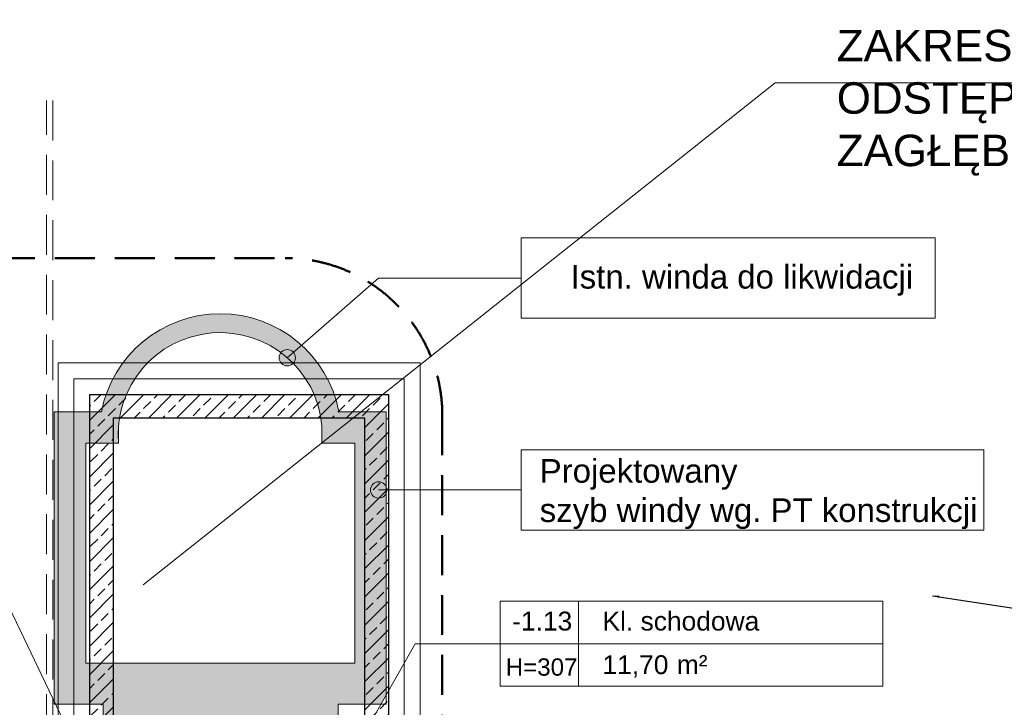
# Model space of a CAD drawing. Header units: millimetres. Extents: x 26866 to 1024070, y -428191 to 408885.
# Tile 199 of 248: x 190095 to 196355, y 404512 to 408885. Entities that reach past the tile are written whole.
import ezdxf

# ---------------------------------------------------------------- set-up
doc = ezdxf.new("R2010")
doc.units = ezdxf.units.MM
doc.header["$LTSCALE"] = 2
doc.linetypes.add('DASHED', pattern=[19.05, 12.7, -6.35])
doc.linetypes.add('HIDDENX2', pattern=[19.05, 12.7, -6.35])
for name, color, linetype, lineweight in [('0_OPIS', 7, 'Continuous', 13), ('3DPLAN_A_TABELKA POMIESZCZEŃ', 7, 'Continuous', 0), ('3DPLAN_A_WYSOKOŚCI ZMIANA', 144, 'HIDDENX2', 5), ('A_IZOLACJA', 3, 'Continuous', 0), ('A_SC_WID_DETALE', 251, 'Continuous', 0), ('A_WYBURZENIA', 6, 'Continuous', 0), ('Opisy', 7, 'Continuous', 13)]:
    doc.layers.add(name, color=color, linetype=linetype, lineweight=lineweight)
for name, color, linetype in [('3DPLAN_A_OPIS', 8, 'Continuous'), ('3DPLAN_A_POMIESZCZENIE NUMER', 100, 'Continuous'), ('A_POMIESZCZENIE OPIS', 100, 'Continuous'), ('FLUID-Cc-inf-INF', 7, 'Continuous')]:
    doc.layers.add(name, color=color, linetype=linetype)
doc.styles.add('ARIAL', font='arial.ttf')
doc.styles.add('FDBES', font='simplex.shx')
doc.linetypes.add('GRADZINOWANIE', pattern='A,0.00254,-2.54,[134,ltypeshp.shx,S=2.54,R=0,X=-2.54,Y=0],-5.08,[134,ltypeshp.shx,S=2.54,R=180,X=2.54,Y=0],-2.54', length=10.16254)
doc.dimstyles.new('FDBES', dxfattribs={"dimscale": 50, "dimtxt": 4, "dimasz": 2.5, "dimexe": 0.8, "dimexo": 2, "dimgap": 1, "dimtad": 1, "dimdsep": 46, "dimtxsty": 'FDBES', "dimcen": 2.5, "dimclrd": 4, "dimclre": 5, "dimadec": 0, "dimazin": 0, "dimtfac": 1, "dimtmove": 0, "dimatfit": 3, "dimfxl": 1, "dimarcsym": 0})

# ---------------------------------------------------------------- blocks, each defined once
blk = doc.blocks.new('tabelka dla tp')
at = {"layer": '3DPLAN_A_TABELKA POMIESZCZEŃ'}
for p, q in [((49.7, 54), (49.7, 0)), ((0, 27), (243.13, 27))]:
    blk.add_line(p, q, dxfattribs=at)
blk.add_lwpolyline([(0, 54), (243.13, 54), (243.13, 0), (0, 0)], close=True, dxfattribs=at)
at = {"layer": '3DPLAN_A_POMIESZCZENIE NUMER', "color": 7, "style": 'ARIAL'}
blk.add_attdef('NUMER', (2.23, 35.39), '', height=12, dxfattribs=at)
at = {"layer": 'A_POMIESZCZENIE OPIS', "insert": (112.2, 19.75), "char_height": 12, "width": 36.4122, "attachment_point": 1, "style": 'ARIAL'}
blk.add_mtext('{\\C7;m²}', dxfattribs=at)
at = {"layer": 'A_POMIESZCZENIE OPIS', "color": 7, "style": 'ARIAL'}
for tag, p in [('NAZWA', (51.73, 35.39)), ('POWIERZCHNIA', (51.06, 7.24))]:
    blk.add_attdef(tag, p, '', height=12, dxfattribs=at)
blk = doc.blocks.new('kondygnacja -1')
at = {"layer": 'A_SC_WID_DETALE', "ltscale": 0.5}
h = blk.add_hatch(dxfattribs=at)
h.set_pattern_fill('ANSI33', color=256, scale=2)
h.set_pattern_definition([(45, (23374.091, -35976.193), (-8.980256, 8.980256), []), (45, (23383.071, -35976.193), (-8.980256, 8.980256), [6.35, -3.175])])
h.paths.add_polyline_path([(28053.99, -24149.84), (28053.99, -24369.84), (28073.99, -24369.84), (28073.99, -24354.84), (28068.99, -24354.84), (28068.99, -24164.84), (28228.99, -24164.84), (28228.99, -24354.84), (28189.99, -24354.84), (28189.99, -24369.84), (28243.99, -24369.84), (28243.99, -24149.84), (28053.99, -24149.84)], is_closed=False)
at = {"layer": 'A_WYBURZENIA', "transparency": 33554687}
h = blk.add_hatch(dxfattribs=at)
h.set_pattern_fill('DOTS', color=256)
h.set_pattern_definition([(0, (9800.6029, -5192.851), (0.79375, 1.5875), [0, -1.5875])])
h.paths.add_polyline_path([(28061.49, -24160.84), (28031.49, -24160.84), (28031.49, -24346.84), (28062.49, -24346.84), (28062.49, -24372.84), (28212, -24372.84), (28212, -24346.84), (28239.18, -24346.84), (28242.49, -24340.99), (28242.49, -24160.84), (28212.49, -24160.84, 0.825127), (28061.49, -24160.84)], is_closed=False)
h.paths.add_polyline_path([(28201.66, -24170.04), (28201.66, -24180.84), (28222.49, -24180.84), (28222.49, -24320.84), (28051.49, -24320.84), (28051.49, -24180.84), (28072.31, -24180.84, -1), (28201.66, -24170.04)], is_closed=False, flags=16)
at = {"layer": 'Opisy', "ltscale": 0.5, "transparency": 33554687}
h = blk.add_hatch(color=256, dxfattribs=at)
h.dxf.hatch_style = 1
h.paths.add_polyline_path([(28178.06, -24131.46), (28178.06, -24121.56, 0.73336)])
h.paths.add_polyline_path([(28178.06, -24121.56), (28178.06, -24131.46, 0.076465), (28179.62, -24131.7, 1.165591)])
h = blk.add_hatch(color=256, dxfattribs=at)
h.dxf.hatch_style = 1
h.paths.add_polyline_path([(28236.12, -24215.57), (28236.12, -24205.67, 0.73336)])
h.paths.add_polyline_path([(28236.12, -24205.67), (28236.12, -24215.57, 0.076465), (28237.68, -24215.81, 1.165591)])
at = {"layer": '3DPLAN_A_OPIS', "color": 1, "lineweight": 30}
blk.add_lwpolyline([(28073.99, -24354.84), (28073.99, -24369.84), (28053.99, -24369.84), (28053.99, -24149.84), (28243.99, -24149.84), (28243.99, -24369.84), (28189.99, -24369.84), (28189.99, -24354.84), (28228.99, -24354.84), (28228.99, -24164.84), (28068.99, -24164.84), (28068.99, -24354.84)], close=True, dxfattribs=at)
at = {"layer": '3DPLAN_A_TABELKA POMIESZCZEŃ', "ltscale": 0.5}
for p, q in [((28260.91, -24308.39), (28130, -24540)), ((28315.05, -24308.39), (28260.91, -24308.39))]:
    blk.add_line(p, q, dxfattribs=at)
at = {"layer": '3DPLAN_A_WYSOKOŚCI ZMIANA'}
for p, q in [((28026.62, -26232.7), (28026.62, -23962.87)), ((28030.61, -23962.87), (28030.61, -26232.7))]:
    blk.add_line(p, q, dxfattribs=at)
at = {"layer": 'A_IZOLACJA'}
blk.add_lwpolyline([(28033.99, -24372.84), (28033.99, -24129.84), (28263.99, -24129.84), (28263.99, -24372.84)], dxfattribs=at)
at = {"layer": 'A_IZOLACJA', "linetype": 'GRADZINOWANIE', "lineweight": 0, "ltscale": 0.5}
blk.add_lwpolyline([(28043.99, -24372.84), (28043.99, -24139.84), (28253.99, -24139.84), (28253.99, -24372.84)], dxfattribs=at)
at = {"layer": 'A_WYBURZENIA'}
for p, q in [((28061.49, -24160.84), (28031.49, -24160.84)), ((28031.49, -24160.84), (28031.49, -24346.84)), ((28242.49, -24160.84), (28212.49, -24160.84)), ((28242.49, -24160.84), (28242.49, -24346.84)), ((28072.31, -24180.84), (28072.31, -24170.04)), ((28201.66, -24180.84), (28201.66, -24170.04)), ((28051.49, -24180.84), (28072.31, -24180.84)), ((28051.49, -24180.84), (28051.49, -24320.84)), ((28222.49, -24180.84), (28201.66, -24180.84)), ((28222.49, -24180.84), (28222.49, -24320.84)), ((28222.49, -24320.84), (28051.49, -24320.84)), ((28031.49, -24346.84), (28062.49, -24346.84)), ((28062.49, -24346.84), (28062.49, -24372.84)), ((28212, -24346.84), (28212, -24372.84)), ((28212, -24346.84), (28242.49, -24346.84))]:
    blk.add_line(p, q, dxfattribs=at)
for radius, start, end in [(76.9, 10.94609, 169.05391), (64.9, 4.7711, 184.7711)]:
    blk.add_arc((28136.99, -24175.44), radius, start, end, dxfattribs=at)
at = {"layer": 'Opisy', "ltscale": 0.5}
for p, q in [((28179.62, -24126.51), (28237.68, -24075.83)), ((28328.39, -24075.83), (28237.68, -24075.83)), ((28044.89, -24372.84), (27917.72, -24108.46)), ((28328.39, -24210.62), (28237.68, -24210.62))]:
    blk.add_line(p, q, dxfattribs=at)
at = {"layer": 'Opisy', "color": 1, "ltscale": 0.5}
blk.add_lwpolyline([(28087.97, -24270.88), (28489.79, -23951.76), (29188.1, -23951.76), (29275.02, -24280.72)], dxfattribs=at)
at = {"layer": 'Opisy', "ltscale": 0.5}
for points in [[(28328.39, -24101.34), (28591.45, -24101.34), (28591.45, -24050.33), (28328.39, -24050.33)], [(28328.39, -24236.12), (28622.48, -24236.12), (28622.48, -24185.11), (28328.39, -24185.11)]]:
    blk.add_lwpolyline(points, close=True, dxfattribs=at)
at = {"layer": 'Opisy', "color": 1, "linetype": 'DASHED', "lineweight": 50}
blk.add_lwpolyline([(27574.65, -24063.11), (28178.18, -24063.11, -0.414214), (28278.18, -24163.11), (28278.18, -25042.2, -0.414214), (28178.18, -25142.2), (27574.65, -25142.2, -0.414214), (27474.65, -25042.2), (27474.65, -24163.11, -0.414214)], format="xyb", close=True, dxfattribs=at)
at = {"layer": 'Opisy', "ltscale": 0.5}
for centre in [(28179.62, -24126.51), (28237.68, -24210.62)]:
    blk.add_circle(centre, 5.19, dxfattribs=at)
at = {"layer": '3DPLAN_A_TABELKA POMIESZCZEŃ', "ltscale": 0.5}
ref = blk.add_blockref('tabelka dla tp', (28315.05, -24335.39), dxfattribs=at)
ref.add_attrib('NUMER', '-1.13', (28322.57, -24300), dxfattribs={"layer": '3DPLAN_A_POMIESZCZENIE NUMER', "color": 0, "height": 12, "style": 'ARIAL'})
ref.add_attrib('NAZWA', 'Kl. schodowa', (28380, -24300), dxfattribs={"layer": 'A_POMIESZCZENIE OPIS', "color": 0, "height": 12, "style": 'ARIAL'})
ref.add_attrib('POWIERZCHNIA', '11,70', (28380, -24327.75), dxfattribs={"layer": 'A_POMIESZCZENIE OPIS', "color": 0, "height": 12, "style": 'ARIAL'})
at = {"layer": '3DPLAN_A_OPIS', "color": 1, "lineweight": 30, "style": 'ARIAL'}
for tag, p in [('PRZESUNIĘCIE_WEJŚCIA', (27655.16, -24535.33)), ('WYŁĄCZONE', (27007.18, -24723.98)), ('Z_OPRACOWANIA', (26996.84, -24746.42)), ('WYŁĄCZONE', (30803.05, -24760.87)), ('Z_OPRACOWANIA', (30792.71, -24783.3)), ('WYŁĄCZONE', (28894.9, -24826.59)), ('Z_OPRACOWANIA', (28884.56, -24849.03)), ('POWIĘKSZENIE_WEJŚCIA', (28313.68, -25144.41)), ('POWIĘKSZENIE_WEJŚCIA', (29600.62, -25191.36)), ('POWIĘKSZENIE_WEJŚCIA', (28011.45, -25235.42)), ('WYŁĄCZONE', (29754.42, -25678.17)), ('Z_OPRACOWANIA', (29744.08, -25700.6)), ('WYJŚCIE_EWAKUACYJNE', (27763.79, -26106.07))]:
    blk.add_attdef(tag, p, '', height=12, dxfattribs=at)
at = {"layer": '3DPLAN_A_OPIS', "color": 0, "lineweight": 30, "style": 'ARIAL'}
for tag, p in [('UGUL_1', (29350.3, -24586.01)), ('UGUL_2', (29622.92, -24586.01)), ('UGUL_3', (29833.15, -24586.01))]:
    blk.add_attdef(tag, p, '', height=12, dxfattribs=at)
at = {"layer": '3DPLAN_A_TABELKA POMIESZCZEŃ', "color": 7, "ltscale": 0.5, "insert": (28318.42, -24317.73), "char_height": 11, "width": 59.2068, "attachment_point": 1, "style": 'ARIAL'}
blk.add_mtext('H=307', dxfattribs=at)
at = {"layer": '3DPLAN_A_TABELKA POMIESZCZEŃ', "ltscale": 0.5, "style": 'ARIAL'}
for tag, p in [('KURTYNA', (27861.91, -26064.85)), ('POWIETRZNA', (27861.91, -26084.56))]:
    blk.add_attdef(tag, p, '', height=12, dxfattribs=at)
at = {"layer": 'Opisy', "color": 1, "ltscale": 0.5, "insert": (28528.94, -23917.97), "char_height": 20, "width": 685.9992, "attachment_point": 1, "style": 'ARIAL'}
blk.add_mtext('ZAKRES POMIESZCZEŃ DOTYCZĄCYCH ODSTĘPSTWA OD PRZEPISÓW W ZAKRESIE ZAGŁĘBIENIA PONIŻEJ TERENU', dxfattribs=at)
at = {"layer": 'Opisy', "ltscale": 0.5, "char_height": 15, "width": 685.9992, "attachment_point": 1, "style": 'ARIAL'}
for s, insert in [('Istn. winda do likwidacji', (28359.7, -24067.51)), ('Projektowany\\Pszyb windy wg. PT konstrukcji', (28340.1, -24190.97))]:
    blk.add_mtext(s, dxfattribs=dict(at, insert=insert))

msp = doc.modelspace()

# ---------------------------------------------------------------- block references
at = {"layer": '0_OPIS', "xscale": 10, "yscale": 10, "zscale": 10}
msp.add_blockref('kondygnacja -1', (-90000, 648000), dxfattribs=at)

# ---------------------------------------------------------------- leaders
at = {"layer": 'FLUID-Cc-inf-INF', "color": 5}
msp.add_leader([(195897.3, 405221.6, 5060), (196709.2, 405097, 5060)], dimstyle='FDBES', override={"dimscale": 17.5, "dimclrd": 5}, dxfattribs=at)

doc.saveas('drawing.dxf')
